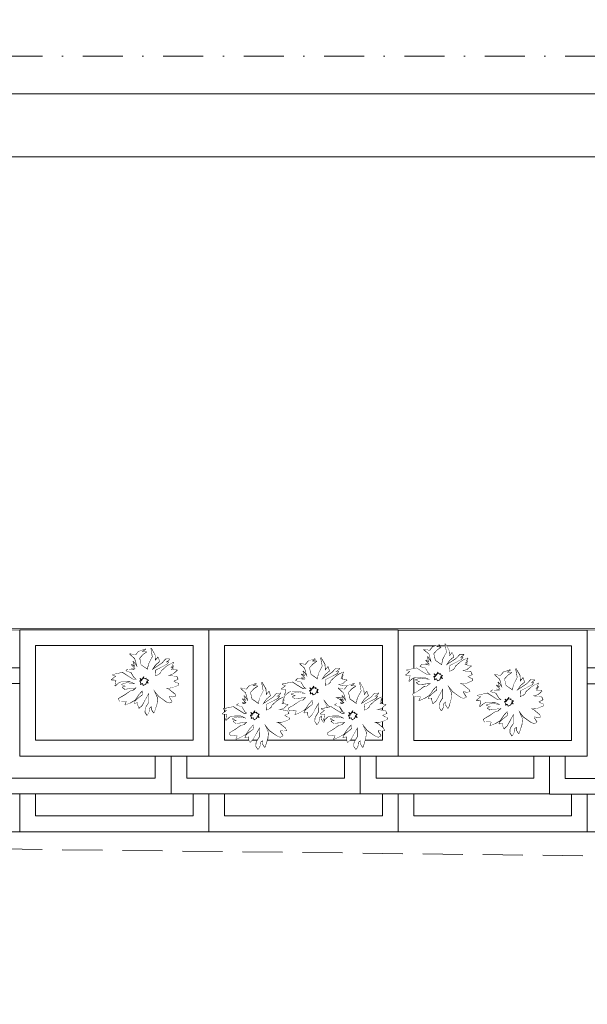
# Model space of a CAD drawing. Header units: centimetres. Extents: x -122 to 72759, y 3298 to 43172.
# Tile 53 of 243: x 35843 to 36023, y 10552 to 10864. Entities that reach past the tile are written whole.
import ezdxf

# ---------------------------------------------------------------- set-up
doc = ezdxf.new("R2010")
doc.units = ezdxf.units.CM
doc.header["$MEASUREMENT"] = 0
doc.linetypes.add('DASH2', pattern=[19.05, 12.7, -6.35])
doc.linetypes.add('DASHDOT', pattern=[25.4, 12.7, -6.35, 0, -6.35])
for name, color, linetype, lineweight in [('0-LINIA ŚREDNIA', 7, 'Continuous', 5), ('0-OSIE', 7, 'DASHDOT', 5), ('0-WIDOSK', 7, 'Continuous', 5), ('_ nowe meble', 7, 'Continuous', 5), ('_ ściany konstrukcyjne', 7, 'Continuous', 5), ('PRZERYWANA', 7, 'DASH2', 5), ('wymiarowanie', 7, 'Continuous', 5), ('ZZZ_Xref', 7, 'Continuous', 5)]:
    doc.layers.add(name, color=color, linetype=linetype, lineweight=lineweight)

# ---------------------------------------------------------------- blocks, each defined once
blk = doc.blocks.new('G$CA1DC9C89')
at = {"layer": '0-LINIA ŚREDNIA', "lineweight": 5}
for points in [[(305.83, 544.32), (305.77, 271.56), (305.77, 271.57), (305.87, 205.54), (1959, 205.46), (1959.01, 269.46), (1933.96, 269.46), (1933.96, 765.16), (2471.1, 765.1), (2471.1, 576.1), (2845.26, 576.1), (2845.26, 765.1), (4125.09, 765.11)], [(325.88, 544.32), (325.88, 225.53), (1938.96, 225.46), (1938.96, 249.46), (1913.96, 249.46), (1913.96, 785.16), (2491.1, 785.1), (2491.1, 596.1), (2825.26, 596.1), (2825.26, 628.14), (2825.26, 628.14), (2825.26, 785.1), (4105.09, 785.11)]]:
    blk.add_lwpolyline(points, dxfattribs=at)
at = {"layer": '0-OSIE', "lineweight": 5}
blk.add_lwpolyline([(-236.34, 237.47), (4272.13, 237.47)], dxfattribs=at)
at = {"layer": '_ nowe meble', "lineweight": 5, "ltscale": 0.5}
for points in [[(162.24, 764.75), (77.15, 765.38), (77.15, 495.81), (65.14, 495.81), (65.14, 465.82), (53.15, 465.82), (53.16, 56.24), (4727.78, 55.45)], [(4749.63, 256.64), (2471.1, 256.64), (2471.1, 763.1), (2451.03, 765.07), (2451.04, 784.96), (2305.04, 785.12), (2305.03, 765.12), (2099.99, 765.2), (2099.98, 784.98), (1954, 785.2), (1953.99, 765.16), (1933.96, 765.16), (1933.96, 269.46), (1959.01, 269.46), (1959, 205.42), (1139.5, 205.5), (1136.5, 205.5), (1136.5, 225.49), (1041.43, 225.5), (1041.43, 205.5), (305.87, 205.54), (305.87, 544.32)], [(1086.97, -8.54), (1311.91, -8.54)]]:
    blk.add_lwpolyline(points, dxfattribs=at)
at = {"layer": '_ ściany konstrukcyjne', "lineweight": 5}
blk.add_lwpolyline([(325.88, 544.32), (325.88, 225.53), (1938.96, 225.46), (1938.96, 249.46), (1913.96, 249.46), (1913.96, 785.16), (2491.1, 785.1), (2491.1, 596.1), (2825.26, 596.1), (2825.26, 628.14), (2825.26, 628.14), (2825.26, 785.1), (4105.09, 785.11)], dxfattribs=at)
at = {"layer": 'PRZERYWANA', "lineweight": 5}
blk.add_lwpolyline([(-389.44, 4.56), (3619.14, -42.34), (5340.22, -63.18)], dxfattribs=at)
at = {"layer": 'wymiarowanie', "lineweight": 5, "ltscale": 0.5}
blk.add_lwpolyline([(2759.45, 55.45), (2759.45, 15.45), (1725.13, 15.45), (1725.13, 3.45), (1437.13, 3.54), (1437.13, -8.46), (957.13, -8.46), (957.13, 3.49), (1.15, 3.49), (1.15, 633.82), (13.15, 633.82), (13.15, 645.82), (25.15, 645.82), (25.14, 705.82), (37.13, 705.82), (36.77, 764.65), (77.15, 765.38), (77.15, 495.81), (65.14, 495.82), (65.14, 465.82), (53.14, 465.82), (53.15, 55.54)], close=True, dxfattribs=at)
at = {"lineweight": 5, "ltscale": 0.5}
blk.add_wipeout([(1197.13, 31.54), (1257.13, 31.54), (1257.13, -8.46), (1197.13, -8.46)], dxfattribs=at).dxf.layer = '_ nowe meble'
at = {"layer": '_ nowe meble', "lineweight": 5, "ltscale": 0.5}
for points in [[(1197.13, 31.54), (1197.13, -8.46), (1257.13, -8.46), (1257.13, 31.54)], [(1202.13, 26.54), (1202.13, -3.46), (1252.13, -3.46), (1252.13, 26.54)]]:
    blk.add_lwpolyline(points, close=True, dxfattribs=at)
at = {"lineweight": 5, "ltscale": 0.5}
for points in [[(1185.13, 43.54), (1245.13, 43.54), (1245.13, 3.54), (1185.13, 3.54)], [(1257.13, 31.54), (1317.13, 31.54), (1317.13, -8.46), (1257.13, -8.46)]]:
    blk.add_wipeout(points, dxfattribs=at).dxf.layer = '_ nowe meble'
at = {"layer": '_ nowe meble', "lineweight": 5, "ltscale": 0.5}
for points in [[(1185.13, 43.54), (1185.13, 3.54), (1245.13, 3.54), (1245.13, 43.54)], [(1190.13, 38.54), (1190.13, 8.54), (1240.13, 8.54), (1240.13, 38.54)], [(1257.13, 31.54), (1257.13, -8.46), (1317.13, -8.46), (1317.13, 31.54)], [(1262.13, 26.54), (1262.13, -3.46), (1312.13, -3.46), (1312.13, 26.54)]]:
    blk.add_lwpolyline(points, close=True, dxfattribs=at)
at = {"lineweight": 5, "ltscale": 0.5}
for points in [[(1245.13, 43.54), (1305.13, 43.54), (1305.13, 3.54), (1245.13, 3.54)], [(1317.13, 31.54), (1377.13, 31.54), (1377.13, -8.46), (1317.13, -8.46)]]:
    blk.add_wipeout(points, dxfattribs=at).dxf.layer = '_ nowe meble'
at = {"layer": '_ nowe meble', "lineweight": 5, "ltscale": 0.5}
for points in [[(1245.13, 43.54), (1245.13, 3.54), (1305.13, 3.54), (1305.13, 43.54)], [(1250.13, 38.54), (1250.13, 8.54), (1300.13, 8.54), (1300.13, 38.54)], [(1317.13, 31.54), (1317.13, -8.46), (1377.13, -8.46), (1377.13, 31.54)], [(1322.13, 26.54), (1322.13, -3.46), (1372.13, -3.46), (1372.13, 26.54)]]:
    blk.add_lwpolyline(points, close=True, dxfattribs=at)
at = {"lineweight": 5, "ltscale": 0.5}
for points in [[(1197.13, 55.54), (1257.13, 55.54), (1257.13, 15.54), (1197.13, 15.54)], [(1305.13, 43.54), (1365.13, 43.54), (1365.13, 3.54), (1305.13, 3.54)]]:
    blk.add_wipeout(points, dxfattribs=at).dxf.layer = '_ nowe meble'
at = {"layer": '0-WIDOSK', "lineweight": 5}
blk.add_lwpolyline([(1246.57, 34.51), (1245.67, 34.35), (1244.59, 34.59), (1244.57, 34.1), (1245.41, 32.77), (1244.6, 32.41), (1243.72, 32.74), (1242.28, 33.8), (1241.22, 34.54), (1239.53, 36.69), (1239.98, 35.68), (1240.79, 33.86), (1240.62, 32.08), (1239.93, 29.83), (1239.7, 29.25), (1238.96, 30.37), (1239, 31.36), (1238.28, 30.79), (1238.13, 29.51), (1237.59, 28.54), (1236.94, 29.46), (1236.98, 30.45), (1237.2, 31.04), (1238.05, 32.39), (1238.09, 35.56), (1237.01, 33.62), (1235.94, 31.69), (1234.91, 30.74), (1234.57, 32.04), (1234.59, 32.54), (1233.49, 32.29), (1233.71, 32.87), (1234.74, 33.82), (1236.18, 34.95), (1236.04, 36.34), (1234.9, 35.1), (1233.73, 33.37), (1232.2, 32.44), (1230.59, 31.72), (1231.03, 32.89), (1230.25, 33.02), (1228.85, 32.88), (1228.49, 33.69), (1230.42, 34.8), (1232.26, 36.11), (1233.16, 36.27), (1234.19, 37.22), (1231.9, 36.92), (1230.51, 36.78), (1229.74, 37.4), (1230.84, 37.66), (1229.38, 38.21), (1231.08, 38.74), (1233.94, 38.32), (1232.1, 39.19), (1229.22, 39.11), (1228.41, 38.75), (1227.38, 37.8), (1227.75, 39.67), (1226.27, 39.73), (1227.7, 40.86), (1226.53, 41.31), (1229.64, 41.97), (1233.02, 39.84), (1234.21, 39.89), (1233.44, 40.52), (1232.51, 42.05), (1230.85, 42.51), (1231.36, 42.99), (1233.84, 42.88), (1232.67, 43.33), (1233.95, 43.18), (1232.62, 44.52), (1233.68, 43.78), (1233.16, 45.49), (1234.47, 43.65), (1233.69, 46.46), (1232.07, 47.92), (1233.94, 47.54), (1234.88, 48.69), (1236.99, 49.39), (1235.87, 48.65), (1237.35, 48.58), (1236.23, 47.84), (1235.09, 46.6), (1235.59, 44.39), (1237.71, 42.92), (1238.09, 44.78), (1239.27, 47.01), (1238.79, 49.71), (1239.99, 47.58), (1240.11, 45.69), (1241.05, 46.84), (1241.39, 45.54), (1240.16, 44.5), (1238.99, 42.76), (1242.36, 45), (1243.5, 46.24), (1244.69, 46.29), (1243.46, 45.25), (1244.36, 45.41), (1243.73, 44.64), (1240.18, 42.81), (1240.1, 40.83), (1241.31, 41.37), (1241.83, 41.85), (1242.05, 42.43), (1243.6, 43.86), (1244.72, 44.6), (1245.93, 45.14), (1245.4, 44.18), (1245.89, 44.15), (1245.08, 43.79), (1245.78, 43.86), (1244.97, 43.5), (1245.76, 43.37), (1244.95, 43), (1247.02, 42.72), (1246.3, 42.15), (1245.79, 41.68), (1244.98, 41.32), (1244.08, 41.16), (1245.65, 40.89), (1246.94, 40.74), (1247.3, 39.93), (1247.1, 39.84), (1245.88, 39.3), (1246.56, 38.87), (1247.44, 38.54), (1247.42, 38.04), (1245.8, 37.32), (1244.9, 37.16), (1243.21, 37.13), (1242.24, 37.67), (1244.38, 36.68), (1246.3, 35.11)], close=True, dxfattribs=at)
at = {"layer": '_ nowe meble', "lineweight": 5, "ltscale": 0.5}
for points in [[(1197.13, 55.54), (1197.13, 15.54), (1257.13, 15.54), (1257.13, 55.54)], [(1202.13, 50.54), (1202.13, 20.54), (1252.13, 20.54), (1252.13, 50.54)], [(1305.13, 43.54), (1305.13, 3.54), (1365.13, 3.54), (1365.13, 43.54)], [(1310.13, 38.54), (1310.13, 8.54), (1360.13, 8.54), (1360.13, 38.54)]]:
    blk.add_lwpolyline(points, close=True, dxfattribs=at)
at = {"lineweight": 5}
blk.add_wipeout([(1233.73, 33.37), (1234.9, 35.1), (1236.04, 36.34), (1236.18, 34.95), (1234.74, 33.82), (1233.71, 32.87), (1233.49, 32.29), (1234.59, 32.54), (1234.57, 32.04), (1234.91, 30.74), (1235.94, 31.69), (1238.09, 35.56), (1238.05, 32.39), (1237.2, 31.04), (1236.99, 30.47), (1236.94, 29.46), (1237.59, 28.54), (1238.13, 29.51), (1238.28, 30.79), (1239, 31.36), (1238.96, 30.37), (1239.7, 29.25), (1239.93, 29.83), (1240.62, 32.08), (1240.79, 33.86), (1239.53, 36.69), (1241.22, 34.54), (1243.72, 32.74), (1244.6, 32.41), (1245.41, 32.77), (1244.57, 34.1), (1244.59, 34.59), (1245.67, 34.35), (1246.57, 34.51), (1246.3, 35.11), (1244.38, 36.68), (1242.24, 37.67), (1243.21, 37.13), (1244.9, 37.16), (1245.8, 37.32), (1247.42, 38.04), (1247.44, 38.54), (1246.56, 38.87), (1245.88, 39.3), (1247.2, 39.88), (1246.94, 40.74), (1245.65, 40.89), (1244.08, 41.16), (1244.98, 41.32), (1245.79, 41.68), (1245.79, 41.68), (1246.3, 42.15), (1247.02, 42.72), (1244.95, 43), (1245.76, 43.37), (1244.97, 43.5), (1245.78, 43.86), (1245.08, 43.79), (1245.89, 44.15), (1245.4, 44.18), (1245.93, 45.14), (1244.72, 44.6), (1243.6, 43.86), (1242.05, 42.43), (1241.83, 41.85), (1241.31, 41.37), (1240.1, 40.83), (1240.18, 42.81), (1243.73, 44.64), (1244.36, 45.41), (1243.46, 45.25), (1244.69, 46.29), (1243.5, 46.24), (1242.36, 45), (1238.99, 42.76), (1240.16, 44.5), (1241.39, 45.54), (1241.05, 46.84), (1240.11, 45.69), (1239.99, 47.58), (1238.79, 49.71), (1239.27, 47.01), (1238.09, 44.78), (1237.71, 42.92), (1235.59, 44.39), (1235.09, 46.6), (1236.23, 47.84), (1237.35, 48.58), (1235.87, 48.65), (1236.99, 49.39), (1234.88, 48.69), (1233.94, 47.54), (1232.07, 47.92), (1233.69, 46.46), (1234.47, 43.65), (1233.16, 45.49), (1233.68, 43.78), (1232.62, 44.52), (1233.95, 43.18), (1232.67, 43.33), (1233.84, 42.88), (1231.36, 42.99), (1230.85, 42.51), (1232.51, 42.05), (1233.44, 40.52), (1234.21, 39.89), (1233.02, 39.84), (1229.64, 41.97), (1226.53, 41.31), (1227.7, 40.86), (1226.27, 39.73), (1227.75, 39.67), (1227.38, 37.8), (1228.41, 38.75), (1229.22, 39.11), (1232.1, 39.19), (1233.94, 38.32), (1231.08, 38.74), (1229.38, 38.21), (1230.84, 37.66), (1229.74, 37.4), (1230.51, 36.78), (1234.19, 37.22), (1233.16, 36.27), (1232.26, 36.11), (1230.42, 34.8), (1228.49, 33.69), (1228.85, 32.88), (1230.25, 33.02), (1231.03, 32.89), (1230.59, 31.72), (1232.2, 32.44)], dxfattribs=at).dxf.layer = '0-WIDOSK'
at = {"lineweight": 5, "ltscale": 0.5}
for points in [[(1257.13, 55.54), (1317.13, 55.54), (1317.13, 15.54), (1257.13, 15.54)], [(1365.13, 43.45), (1425.13, 43.45), (1425.13, 3.45), (1365.13, 3.45)]]:
    blk.add_wipeout(points, dxfattribs=at).dxf.layer = '_ nowe meble'
at = {"layer": '0-WIDOSK', "lineweight": 5}
for p, q in [((1235.78, 39.63), (1236.52, 40.69)), ((1236.52, 40.69), (1236.3, 40.1)), ((1235.54, 38.55), (1235.18, 39.35)), ((1235.18, 39.35), (1235.67, 39.33)), ((1235.67, 39.33), (1235.31, 40.14)), ((1235.31, 40.14), (1235.78, 39.63)), ((1235.43, 38.25), (1235.54, 38.55)), ((1236.03, 38.53), (1235.43, 38.25)), ((1236.31, 37.92), (1236.03, 38.53)), ((1236.3, 40.1), (1237.2, 40.26)), ((1237.11, 38.28), (1236.31, 37.92)), ((1237.2, 40.26), (1237.09, 39.97)), ((1237.09, 39.97), (1237.96, 39.63)), ((1237.34, 38.87), (1237.11, 38.28)), ((1237.92, 38.64), (1237.34, 38.87)), ((1237.96, 39.63), (1237.45, 39.16)), ((1237.45, 39.16), (1237.92, 38.64))]:
    blk.add_line(p, q, dxfattribs=at)
blk.add_lwpolyline([(1300.44, 31.48), (1299.54, 31.32), (1298.46, 31.56), (1298.44, 31.07), (1299.27, 29.74), (1298.47, 29.38), (1297.59, 29.72), (1296.14, 30.77), (1295.08, 31.51), (1293.39, 33.66), (1293.84, 32.65), (1294.66, 30.83), (1294.48, 29.06), (1293.79, 26.81), (1293.57, 26.22), (1292.82, 27.34), (1292.87, 28.33), (1292.15, 27.77), (1292, 26.48), (1291.46, 25.52), (1290.8, 26.44), (1290.85, 27.43), (1291.07, 28.01), (1291.92, 29.36), (1291.96, 32.54), (1290.88, 30.6), (1289.81, 28.66), (1288.77, 27.71), (1288.43, 29.02), (1288.45, 29.51), (1287.35, 29.26), (1287.58, 29.85), (1288.61, 30.79), (1290.05, 31.92), (1289.91, 33.32), (1288.76, 32.08), (1287.6, 30.34), (1286.07, 29.41), (1284.45, 28.69), (1284.9, 29.86), (1284.11, 29.99), (1282.72, 29.86), (1282.36, 30.66), (1284.29, 31.77), (1286.13, 33.08), (1287.03, 33.24), (1288.06, 34.19), (1285.77, 33.89), (1284.37, 33.75), (1283.6, 34.38), (1284.71, 34.63), (1283.24, 35.19), (1284.95, 35.71), (1287.81, 35.29), (1285.96, 36.16), (1283.08, 36.09), (1282.27, 35.72), (1281.24, 34.78), (1281.62, 36.65), (1280.13, 36.71), (1281.57, 37.84), (1280.4, 38.28), (1283.5, 38.94), (1286.88, 36.82), (1288.07, 36.87), (1287.31, 37.49), (1286.38, 39.02), (1284.72, 39.49), (1285.23, 39.96), (1287.71, 39.86), (1286.53, 40.3), (1287.82, 40.15), (1286.49, 41.5), (1287.55, 40.76), (1287.02, 42.46), (1288.33, 40.62), (1287.56, 43.43), (1285.94, 44.89), (1287.8, 44.51), (1288.75, 45.66), (1290.86, 46.37), (1289.74, 45.62), (1291.22, 45.56), (1290.1, 44.81), (1288.95, 43.57), (1289.46, 41.37), (1291.57, 39.89), (1291.95, 41.76), (1293.14, 43.99), (1292.66, 46.69), (1293.86, 44.55), (1293.97, 42.66), (1294.91, 43.81), (1295.26, 42.51), (1294.02, 41.47), (1292.86, 39.74), (1296.22, 41.97), (1297.37, 43.21), (1298.56, 43.26), (1297.33, 42.22), (1298.23, 42.38), (1297.6, 41.62), (1294.05, 39.78), (1293.96, 37.81), (1295.18, 38.35), (1295.69, 38.82), (1295.92, 39.41), (1297.47, 40.83), (1298.59, 41.57), (1299.8, 42.12), (1299.26, 41.15), (1299.76, 41.13), (1298.95, 40.77), (1299.65, 40.84), (1298.84, 40.47), (1299.63, 40.34), (1298.82, 39.98), (1300.89, 39.69), (1300.17, 39.13), (1299.65, 38.65), (1298.84, 38.29), (1297.95, 38.13), (1299.52, 37.87), (1300.8, 37.71), (1301.17, 36.9), (1300.96, 36.81), (1299.75, 36.27), (1300.43, 35.84), (1301.3, 35.51), (1301.28, 35.01), (1299.67, 34.29), (1298.77, 34.13), (1297.08, 34.1), (1296.11, 34.64), (1298.25, 33.66), (1300.17, 32.09)], close=True, dxfattribs=at)
at = {"layer": '_ nowe meble', "lineweight": 5, "ltscale": 0.5}
for points in [[(1257.13, 55.54), (1257.13, 15.54), (1317.13, 15.54), (1317.13, 55.54)], [(1262.13, 50.54), (1262.13, 20.54), (1312.13, 20.54), (1312.13, 50.54)], [(1365.13, 43.45), (1365.13, 3.45), (1425.13, 3.45), (1425.13, 43.45)], [(1370.13, 38.45), (1370.13, 8.45), (1420.13, 8.45), (1420.13, 38.45)]]:
    blk.add_lwpolyline(points, close=True, dxfattribs=at)
at = {"lineweight": 5}
blk.add_wipeout([(1287.6, 30.34), (1288.76, 32.08), (1289.91, 33.32), (1290.05, 31.92), (1288.61, 30.79), (1287.58, 29.85), (1287.35, 29.26), (1288.45, 29.51), (1288.43, 29.02), (1288.77, 27.71), (1289.81, 28.66), (1291.96, 32.54), (1291.92, 29.36), (1291.07, 28.01), (1290.85, 27.45), (1290.8, 26.44), (1291.46, 25.52), (1292, 26.48), (1292.15, 27.77), (1292.87, 28.33), (1292.82, 27.34), (1293.57, 26.22), (1293.79, 26.81), (1294.48, 29.06), (1294.66, 30.83), (1293.39, 33.66), (1295.08, 31.51), (1297.59, 29.72), (1298.47, 29.38), (1299.27, 29.74), (1298.44, 31.07), (1298.46, 31.56), (1299.54, 31.32), (1300.44, 31.48), (1300.17, 32.09), (1298.25, 33.66), (1296.11, 34.64), (1297.08, 34.1), (1298.77, 34.13), (1299.67, 34.29), (1301.28, 35.01), (1301.3, 35.51), (1300.43, 35.84), (1299.75, 36.27), (1301.06, 36.86), (1300.8, 37.71), (1299.52, 37.87), (1297.95, 38.13), (1298.84, 38.29), (1299.65, 38.65), (1299.65, 38.65), (1300.17, 39.13), (1300.89, 39.69), (1298.82, 39.98), (1299.63, 40.34), (1298.84, 40.47), (1299.65, 40.84), (1298.95, 40.77), (1299.76, 41.13), (1299.26, 41.15), (1299.8, 42.12), (1298.59, 41.57), (1297.47, 40.83), (1295.92, 39.41), (1295.69, 38.82), (1295.18, 38.35), (1293.96, 37.81), (1294.05, 39.78), (1297.6, 41.62), (1298.23, 42.38), (1297.33, 42.22), (1298.56, 43.26), (1297.37, 43.21), (1296.22, 41.97), (1292.86, 39.74), (1294.02, 41.47), (1295.26, 42.51), (1294.91, 43.81), (1293.97, 42.66), (1293.86, 44.55), (1292.66, 46.69), (1293.14, 43.99), (1291.95, 41.76), (1291.57, 39.89), (1289.46, 41.37), (1288.95, 43.57), (1290.1, 44.81), (1291.22, 45.56), (1289.74, 45.62), (1290.86, 46.37), (1288.75, 45.66), (1287.8, 44.51), (1285.94, 44.89), (1287.56, 43.43), (1288.33, 40.62), (1287.02, 42.46), (1287.55, 40.76), (1286.49, 41.5), (1287.82, 40.15), (1286.53, 40.3), (1287.71, 39.86), (1285.23, 39.96), (1284.72, 39.49), (1286.38, 39.02), (1287.31, 37.49), (1288.07, 36.87), (1286.88, 36.82), (1283.5, 38.94), (1280.4, 38.28), (1281.57, 37.84), (1280.13, 36.71), (1281.62, 36.65), (1281.24, 34.78), (1282.27, 35.72), (1283.08, 36.09), (1285.96, 36.16), (1287.81, 35.29), (1284.95, 35.71), (1283.24, 35.19), (1284.71, 34.63), (1283.6, 34.38), (1284.37, 33.75), (1288.06, 34.19), (1287.03, 33.24), (1286.13, 33.08), (1284.29, 31.77), (1282.36, 30.66), (1282.72, 29.86), (1284.11, 29.99), (1284.9, 29.86), (1284.45, 28.69), (1286.07, 29.41)], dxfattribs=at).dxf.layer = '0-WIDOSK'
at = {"lineweight": 5, "ltscale": 0.5}
blk.add_wipeout([(1317.13, 55.45), (1377.13, 55.45), (1377.13, 15.45), (1317.13, 15.45)], dxfattribs=at).dxf.layer = '_ nowe meble'
at = {"layer": '0-WIDOSK', "lineweight": 5}
for p, q in [((1289.65, 36.6), (1290.39, 37.66)), ((1290.39, 37.66), (1290.17, 37.07)), ((1289.41, 35.52), (1289.04, 36.33)), ((1289.04, 36.33), (1289.54, 36.31)), ((1289.54, 36.31), (1289.18, 37.12)), ((1289.18, 37.12), (1289.65, 36.6)), ((1289.29, 35.23), (1289.41, 35.52)), ((1289.9, 35.5), (1289.29, 35.23)), ((1290.17, 34.89), (1289.9, 35.5)), ((1290.17, 37.07), (1291.06, 37.23)), ((1290.98, 35.25), (1290.17, 34.89)), ((1291.06, 37.23), (1290.95, 36.94)), ((1290.95, 36.94), (1291.83, 36.61)), ((1291.2, 35.84), (1290.98, 35.25)), ((1291.79, 35.62), (1291.2, 35.84)), ((1291.83, 36.61), (1291.32, 36.13)), ((1291.32, 36.13), (1291.79, 35.62))]:
    blk.add_line(p, q, dxfattribs=at)
for points in [[(1339.85, 35.95), (1338.95, 35.79), (1337.87, 36.04), (1337.84, 35.54), (1338.68, 34.22), (1337.87, 33.85), (1336.99, 34.19), (1335.55, 35.24), (1334.49, 35.98), (1332.8, 38.14), (1333.25, 37.13), (1334.07, 35.31), (1333.89, 33.53), (1333.2, 31.28), (1332.98, 30.69), (1332.23, 31.81), (1332.27, 32.8), (1331.56, 32.24), (1331.4, 30.96), (1330.86, 29.99), (1330.21, 30.91), (1330.25, 31.9), (1330.47, 32.48), (1331.33, 33.84), (1331.36, 37.01), (1330.29, 35.07), (1329.21, 33.13), (1328.18, 32.18), (1327.84, 33.49), (1327.86, 33.98), (1326.76, 33.73), (1326.98, 34.32), (1328.02, 35.27), (1329.45, 36.39), (1329.31, 37.79), (1328.17, 36.55), (1327, 34.81), (1325.48, 33.89), (1323.86, 33.16), (1324.31, 34.33), (1323.52, 34.47), (1322.12, 34.33), (1321.76, 35.14), (1323.69, 36.24), (1325.53, 37.55), (1326.43, 37.71), (1327.47, 38.66), (1325.17, 38.36), (1323.78, 38.22), (1323.01, 38.85), (1324.11, 39.1), (1322.65, 39.66), (1324.36, 40.18), (1327.22, 39.76), (1325.37, 40.63), (1322.49, 40.56), (1321.68, 40.2), (1320.65, 39.25), (1321.03, 41.12), (1319.54, 41.18), (1320.98, 42.31), (1319.81, 42.76), (1322.91, 43.42), (1326.29, 41.29), (1327.48, 41.34), (1326.71, 41.97), (1325.79, 43.49), (1324.12, 43.96), (1324.64, 44.43), (1327.11, 44.33), (1325.94, 44.77), (1327.22, 44.62), (1325.89, 45.97), (1326.95, 45.23), (1326.43, 46.94), (1327.74, 45.09), (1326.97, 47.9), (1325.34, 49.36), (1327.21, 48.98), (1328.15, 50.13), (1330.27, 50.84), (1329.14, 50.09), (1330.63, 50.03), (1329.5, 49.28), (1328.36, 48.04), (1328.86, 45.84), (1330.98, 44.36), (1331.36, 46.23), (1332.54, 48.46), (1332.06, 51.16), (1333.26, 49.02), (1333.38, 47.14), (1334.32, 48.29), (1334.66, 46.98), (1333.43, 45.94), (1332.26, 44.21), (1335.63, 46.44), (1336.77, 47.68), (1337.97, 47.73), (1336.73, 46.69), (1337.63, 46.85), (1337, 46.09), (1333.46, 44.26), (1333.37, 42.28), (1334.58, 42.82), (1335.1, 43.29), (1335.32, 43.88), (1336.87, 45.3), (1337.99, 46.05), (1339.21, 46.59), (1338.67, 45.62), (1339.17, 45.6), (1338.36, 45.24), (1339.05, 45.31), (1338.24, 44.94), (1339.03, 44.81), (1338.22, 44.45), (1340.29, 44.16), (1339.58, 43.6), (1339.06, 43.12), (1338.25, 42.76), (1337.35, 42.6), (1338.93, 42.34), (1340.21, 42.18), (1340.57, 41.37), (1340.37, 41.28), (1339.16, 40.74), (1339.83, 40.32), (1340.71, 39.98), (1340.69, 39.49), (1339.07, 38.76), (1338.17, 38.6), (1336.49, 38.57), (1335.52, 39.11), (1337.66, 38.13), (1339.57, 36.56)], [(1281.72, 23.65), (1280.82, 23.49), (1279.74, 23.73), (1279.72, 23.24), (1280.56, 21.92), (1279.75, 21.55), (1278.87, 21.89), (1277.43, 22.94), (1276.37, 23.68), (1274.68, 25.83), (1275.13, 24.82), (1275.94, 23), (1275.77, 21.23), (1275.08, 18.98), (1274.85, 18.39), (1274.11, 19.51), (1274.15, 20.5), (1273.43, 19.94), (1273.28, 18.66), (1272.74, 17.69), (1272.09, 18.61), (1272.13, 19.6), (1272.35, 20.18), (1273.2, 21.53), (1273.24, 24.71), (1272.17, 22.77), (1271.09, 20.83), (1270.06, 19.88), (1269.72, 21.19), (1269.74, 21.68), (1268.64, 21.43), (1268.86, 22.02), (1269.89, 22.96), (1271.33, 24.09), (1271.19, 25.49), (1270.05, 24.25), (1268.88, 22.51), (1267.35, 21.59), (1265.74, 20.86), (1266.18, 22.03), (1265.4, 22.16), (1264, 22.03), (1263.64, 22.83), (1265.57, 23.94), (1267.41, 25.25), (1268.31, 25.41), (1269.34, 26.36), (1267.05, 26.06), (1265.66, 25.92), (1264.89, 26.55), (1265.99, 26.8), (1264.53, 27.36), (1266.23, 27.88), (1269.09, 27.46), (1267.25, 28.33), (1264.37, 28.26), (1263.56, 27.9), (1262.53, 26.95), (1262.9, 28.82), (1261.42, 28.88), (1262.85, 30.01), (1261.68, 30.45), (1264.79, 31.12), (1268.17, 28.99), (1269.36, 29.04), (1268.59, 29.66), (1267.66, 31.19), (1266, 31.66), (1266.51, 32.13), (1268.99, 32.03), (1267.82, 32.47), (1269.1, 32.32), (1267.77, 33.67), (1268.83, 32.93), (1268.31, 34.63), (1269.62, 32.79), (1268.84, 35.6), (1267.22, 37.06), (1269.09, 36.68), (1270.03, 37.83), (1272.14, 38.54), (1271.02, 37.79), (1272.5, 37.73), (1271.38, 36.98), (1270.24, 35.74), (1270.74, 33.54), (1272.86, 32.06), (1273.24, 33.93), (1274.42, 36.16), (1273.94, 38.86), (1275.14, 36.72), (1275.26, 34.83), (1276.2, 35.98), (1276.54, 34.68), (1275.31, 33.64), (1274.14, 31.91), (1277.51, 34.14), (1278.65, 35.38), (1279.84, 35.43), (1278.61, 34.39), (1279.51, 34.55), (1278.88, 33.79), (1275.33, 31.96), (1275.25, 29.98), (1276.46, 30.52), (1276.98, 30.99), (1277.2, 31.58), (1278.75, 33), (1279.87, 33.75), (1281.08, 34.29), (1280.55, 33.32), (1281.04, 33.3), (1280.23, 32.94), (1280.93, 33.01), (1280.12, 32.64), (1280.91, 32.51), (1280.1, 32.15), (1282.17, 31.86), (1281.45, 31.3), (1280.94, 30.82), (1280.13, 30.46), (1279.23, 30.3), (1280.8, 30.04), (1282.09, 29.88), (1282.45, 29.07), (1282.25, 28.98), (1281.03, 28.44), (1281.71, 28.01), (1282.59, 27.68), (1282.57, 27.18), (1280.95, 26.46), (1280.05, 26.3), (1278.36, 26.27), (1277.39, 26.81), (1279.53, 25.83), (1281.45, 24.26)], [(1312.78, 23.65), (1311.88, 23.49), (1310.8, 23.73), (1310.78, 23.24), (1311.62, 21.92), (1310.81, 21.55), (1309.93, 21.89), (1308.49, 22.94), (1307.43, 23.68), (1305.74, 25.83), (1306.19, 24.82), (1307, 23), (1306.83, 21.23), (1306.14, 18.98), (1305.91, 18.39), (1305.17, 19.51), (1305.21, 20.5), (1304.49, 19.94), (1304.34, 18.66), (1303.8, 17.69), (1303.15, 18.61), (1303.19, 19.6), (1303.41, 20.18), (1304.26, 21.53), (1304.3, 24.71), (1303.23, 22.77), (1302.15, 20.83), (1301.12, 19.88), (1300.78, 21.19), (1300.8, 21.68), (1299.7, 21.43), (1299.92, 22.02), (1300.95, 22.96), (1302.39, 24.09), (1302.25, 25.49), (1301.11, 24.25), (1299.94, 22.51), (1298.41, 21.59), (1296.8, 20.86), (1297.24, 22.03), (1296.46, 22.16), (1295.06, 22.03), (1294.7, 22.83), (1296.63, 23.94), (1298.47, 25.25), (1299.37, 25.41), (1300.4, 26.36), (1298.11, 26.06), (1296.72, 25.92), (1295.95, 26.55), (1297.05, 26.8), (1295.59, 27.36), (1297.29, 27.88), (1300.15, 27.46), (1298.31, 28.33), (1295.43, 28.26), (1294.62, 27.9), (1293.59, 26.95), (1293.96, 28.82), (1292.48, 28.88), (1293.91, 30.01), (1292.74, 30.45), (1295.85, 31.12), (1299.23, 28.99), (1300.42, 29.04), (1299.65, 29.66), (1298.73, 31.19), (1297.06, 31.66), (1297.58, 32.13), (1300.05, 32.03), (1298.88, 32.47), (1300.16, 32.32), (1298.83, 33.67), (1299.89, 32.93), (1299.37, 34.63), (1300.68, 32.79), (1299.9, 35.6), (1298.28, 37.06), (1300.15, 36.68), (1301.09, 37.83), (1303.2, 38.54), (1302.08, 37.79), (1303.57, 37.73), (1302.44, 36.98), (1301.3, 35.74), (1301.8, 33.54), (1303.92, 32.06), (1304.3, 33.93), (1305.48, 36.16), (1305, 38.86), (1306.2, 36.72), (1306.32, 34.83), (1307.26, 35.98), (1307.6, 34.68), (1306.37, 33.64), (1305.2, 31.91), (1308.57, 34.14), (1309.71, 35.38), (1310.9, 35.43), (1309.67, 34.39), (1310.57, 34.55), (1309.94, 33.79), (1306.39, 31.96), (1306.31, 29.98), (1307.52, 30.52), (1308.04, 30.99), (1308.26, 31.58), (1309.81, 33), (1310.93, 33.75), (1312.15, 34.29), (1311.61, 33.32), (1312.1, 33.3), (1311.29, 32.94), (1311.99, 33.01), (1311.18, 32.64), (1311.97, 32.51), (1311.16, 32.15), (1313.23, 31.86), (1312.51, 31.3), (1312, 30.82), (1311.19, 30.46), (1310.29, 30.3), (1311.86, 30.04), (1313.15, 29.88), (1313.51, 29.07), (1313.31, 28.98), (1312.09, 28.44), (1312.77, 28.01), (1313.65, 27.68), (1313.63, 27.18), (1312.01, 26.46), (1311.11, 26.3), (1309.42, 26.27), (1308.45, 26.81), (1310.59, 25.83), (1312.51, 24.26)]]:
    blk.add_lwpolyline(points, close=True, dxfattribs=at)
at = {"layer": '_ nowe meble', "lineweight": 5, "ltscale": 0.5}
for points in [[(1317.13, 55.45), (1317.13, 15.45), (1377.13, 15.45), (1377.13, 55.45)], [(1322.13, 50.45), (1322.13, 20.45), (1372.13, 20.45), (1372.13, 50.45)]]:
    blk.add_lwpolyline(points, close=True, dxfattribs=at)
at = {"lineweight": 5}
for points in [[(1327, 34.81), (1328.17, 36.55), (1329.31, 37.79), (1329.45, 36.39), (1328.02, 35.27), (1326.98, 34.32), (1326.76, 33.73), (1327.86, 33.98), (1327.84, 33.49), (1328.18, 32.18), (1329.21, 33.13), (1331.36, 37.01), (1331.33, 33.84), (1330.47, 32.48), (1330.26, 31.92), (1330.21, 30.91), (1330.86, 29.99), (1331.4, 30.96), (1331.56, 32.24), (1332.27, 32.8), (1332.23, 31.81), (1332.98, 30.69), (1333.2, 31.28), (1333.89, 33.53), (1334.07, 35.31), (1332.8, 38.14), (1334.49, 35.98), (1336.99, 34.19), (1337.87, 33.85), (1338.68, 34.22), (1337.84, 35.54), (1337.87, 36.04), (1338.95, 35.79), (1339.85, 35.95), (1339.57, 36.56), (1337.66, 38.13), (1335.52, 39.11), (1336.49, 38.57), (1338.17, 38.6), (1339.07, 38.76), (1340.69, 39.49), (1340.71, 39.98), (1339.83, 40.32), (1339.16, 40.74), (1340.47, 41.33), (1340.21, 42.18), (1338.93, 42.34), (1337.35, 42.6), (1338.25, 42.76), (1339.06, 43.12), (1339.06, 43.12), (1339.58, 43.6), (1340.29, 44.16), (1338.22, 44.45), (1339.03, 44.81), (1338.24, 44.94), (1339.05, 45.31), (1338.36, 45.24), (1339.17, 45.6), (1338.67, 45.62), (1339.21, 46.59), (1337.99, 46.05), (1336.87, 45.3), (1335.32, 43.88), (1335.1, 43.29), (1334.58, 42.82), (1333.37, 42.28), (1333.46, 44.26), (1337, 46.09), (1337.63, 46.85), (1336.73, 46.69), (1337.97, 47.73), (1336.77, 47.68), (1335.63, 46.44), (1332.26, 44.21), (1333.43, 45.94), (1334.66, 46.98), (1334.32, 48.29), (1333.38, 47.14), (1333.26, 49.02), (1332.06, 51.16), (1332.54, 48.46), (1331.36, 46.23), (1330.98, 44.36), (1328.86, 45.84), (1328.36, 48.04), (1329.5, 49.28), (1330.63, 50.03), (1329.14, 50.09), (1330.27, 50.84), (1328.15, 50.13), (1327.21, 48.98), (1325.34, 49.36), (1326.97, 47.9), (1327.74, 45.09), (1326.43, 46.94), (1326.95, 45.23), (1325.89, 45.97), (1327.22, 44.62), (1325.94, 44.77), (1327.11, 44.33), (1324.64, 44.43), (1324.12, 43.96), (1325.79, 43.49), (1326.71, 41.97), (1327.48, 41.34), (1326.29, 41.29), (1322.91, 43.42), (1319.81, 42.76), (1320.98, 42.31), (1319.54, 41.18), (1321.03, 41.12), (1320.65, 39.25), (1321.68, 40.2), (1322.49, 40.56), (1325.37, 40.63), (1327.22, 39.76), (1324.36, 40.18), (1322.65, 39.66), (1324.11, 39.1), (1323.01, 38.85), (1323.78, 38.22), (1327.47, 38.66), (1326.43, 37.71), (1325.53, 37.55), (1323.69, 36.24), (1321.76, 35.14), (1322.12, 34.33), (1323.52, 34.47), (1324.31, 34.33), (1323.86, 33.16), (1325.48, 33.89)], [(1268.88, 22.51), (1270.05, 24.25), (1271.19, 25.49), (1271.33, 24.09), (1269.89, 22.96), (1268.86, 22.02), (1268.64, 21.43), (1269.74, 21.68), (1269.72, 21.19), (1270.06, 19.88), (1271.09, 20.83), (1273.24, 24.71), (1273.2, 21.53), (1272.35, 20.18), (1272.14, 19.62), (1272.09, 18.61), (1272.74, 17.69), (1273.28, 18.66), (1273.43, 19.94), (1274.15, 20.5), (1274.11, 19.51), (1274.85, 18.39), (1275.08, 18.98), (1275.77, 21.23), (1275.94, 23), (1274.68, 25.83), (1276.37, 23.68), (1278.87, 21.89), (1279.75, 21.55), (1280.56, 21.92), (1279.72, 23.24), (1279.74, 23.73), (1280.82, 23.49), (1281.72, 23.65), (1281.45, 24.26), (1279.53, 25.83), (1277.39, 26.81), (1278.36, 26.27), (1280.05, 26.3), (1280.95, 26.46), (1282.57, 27.18), (1282.59, 27.68), (1281.71, 28.01), (1281.03, 28.44), (1282.35, 29.03), (1282.09, 29.88), (1280.8, 30.04), (1279.23, 30.3), (1280.13, 30.46), (1280.94, 30.82), (1280.94, 30.82), (1281.45, 31.3), (1282.17, 31.86), (1280.1, 32.15), (1280.91, 32.51), (1280.12, 32.64), (1280.93, 33.01), (1280.23, 32.94), (1281.04, 33.3), (1280.55, 33.32), (1281.08, 34.29), (1279.87, 33.75), (1278.75, 33), (1277.2, 31.58), (1276.98, 30.99), (1276.46, 30.52), (1275.25, 29.98), (1275.33, 31.96), (1278.88, 33.79), (1279.51, 34.55), (1278.61, 34.39), (1279.84, 35.43), (1278.65, 35.38), (1277.51, 34.14), (1274.14, 31.91), (1275.31, 33.64), (1276.54, 34.68), (1276.2, 35.98), (1275.26, 34.83), (1275.14, 36.72), (1273.94, 38.86), (1274.42, 36.16), (1273.24, 33.93), (1272.86, 32.06), (1270.74, 33.54), (1270.24, 35.74), (1271.38, 36.98), (1272.5, 37.73), (1271.02, 37.79), (1272.14, 38.54), (1270.03, 37.83), (1269.09, 36.68), (1267.22, 37.06), (1268.84, 35.6), (1269.62, 32.79), (1268.31, 34.63), (1268.83, 32.93), (1267.77, 33.67), (1269.1, 32.32), (1267.82, 32.47), (1268.99, 32.03), (1266.51, 32.13), (1266, 31.66), (1267.66, 31.19), (1268.59, 29.66), (1269.36, 29.04), (1268.17, 28.99), (1264.79, 31.12), (1261.68, 30.45), (1262.85, 30.01), (1261.42, 28.88), (1262.9, 28.82), (1262.53, 26.95), (1263.56, 27.9), (1264.37, 28.26), (1267.25, 28.33), (1269.09, 27.46), (1266.23, 27.88), (1264.53, 27.36), (1265.99, 26.8), (1264.89, 26.55), (1265.66, 25.92), (1269.34, 26.36), (1268.31, 25.41), (1267.41, 25.25), (1265.57, 23.94), (1263.64, 22.83), (1264, 22.03), (1265.4, 22.16), (1266.18, 22.03), (1265.74, 20.86), (1267.35, 21.59)], [(1299.94, 22.51), (1301.11, 24.25), (1302.25, 25.49), (1302.39, 24.09), (1300.95, 22.96), (1299.92, 22.02), (1299.7, 21.43), (1300.8, 21.68), (1300.78, 21.19), (1301.12, 19.88), (1302.15, 20.83), (1304.3, 24.71), (1304.26, 21.53), (1303.41, 20.18), (1303.2, 19.62), (1303.15, 18.61), (1303.8, 17.69), (1304.34, 18.66), (1304.49, 19.94), (1305.21, 20.5), (1305.17, 19.51), (1305.91, 18.39), (1306.14, 18.98), (1306.83, 21.23), (1307, 23), (1305.74, 25.83), (1307.43, 23.68), (1309.93, 21.89), (1310.81, 21.55), (1311.62, 21.92), (1310.78, 23.24), (1310.8, 23.73), (1311.88, 23.49), (1312.78, 23.65), (1312.51, 24.26), (1310.59, 25.83), (1308.45, 26.81), (1309.42, 26.27), (1311.11, 26.3), (1312.01, 26.46), (1313.63, 27.18), (1313.65, 27.68), (1312.77, 28.01), (1312.09, 28.44), (1313.41, 29.03), (1313.15, 29.88), (1311.86, 30.04), (1310.29, 30.3), (1311.19, 30.46), (1312, 30.82), (1312, 30.82), (1312.51, 31.3), (1313.23, 31.86), (1311.16, 32.15), (1311.97, 32.51), (1311.18, 32.64), (1311.99, 33.01), (1311.29, 32.94), (1312.1, 33.3), (1311.61, 33.32), (1312.15, 34.29), (1310.93, 33.75), (1309.81, 33), (1308.26, 31.58), (1308.04, 30.99), (1307.52, 30.52), (1306.31, 29.98), (1306.39, 31.96), (1309.94, 33.79), (1310.57, 34.55), (1309.67, 34.39), (1310.9, 35.43), (1309.71, 35.38), (1308.57, 34.14), (1305.2, 31.91), (1306.37, 33.64), (1307.6, 34.68), (1307.26, 35.98), (1306.32, 34.83), (1306.2, 36.72), (1305, 38.86), (1305.48, 36.16), (1304.3, 33.93), (1303.92, 32.06), (1301.8, 33.54), (1301.3, 35.74), (1302.44, 36.98), (1303.57, 37.73), (1302.08, 37.79), (1303.2, 38.54), (1301.09, 37.83), (1300.15, 36.68), (1298.28, 37.06), (1299.9, 35.6), (1300.68, 32.79), (1299.37, 34.63), (1299.89, 32.93), (1298.83, 33.67), (1300.16, 32.32), (1298.88, 32.47), (1300.05, 32.03), (1297.58, 32.13), (1297.06, 31.66), (1298.73, 31.19), (1299.65, 29.66), (1300.42, 29.04), (1299.23, 28.99), (1295.85, 31.12), (1292.74, 30.45), (1293.91, 30.01), (1292.48, 28.88), (1293.96, 28.82), (1293.59, 26.95), (1294.62, 27.9), (1295.43, 28.26), (1298.31, 28.33), (1300.15, 27.46), (1297.29, 27.88), (1295.59, 27.36), (1297.05, 26.8), (1295.95, 26.55), (1296.72, 25.92), (1300.4, 26.36), (1299.37, 25.41), (1298.47, 25.25), (1296.63, 23.94), (1294.7, 22.83), (1295.06, 22.03), (1296.46, 22.16), (1297.24, 22.03), (1296.8, 20.86), (1298.41, 21.59)]]:
    blk.add_wipeout(points, dxfattribs=at).dxf.layer = '0-WIDOSK'
at = {"layer": '0-WIDOSK', "lineweight": 5}
for p, q in [((1328.81, 39.99), (1328.45, 40.8)), ((1328.45, 40.8), (1328.94, 40.78)), ((1328.94, 40.78), (1328.58, 41.59)), ((1328.58, 41.59), (1329.06, 41.07)), ((1329.06, 41.07), (1329.8, 42.13)), ((1329.8, 42.13), (1329.57, 41.55)), ((1329.57, 41.55), (1330.47, 41.71)), ((1330.47, 41.71), (1330.36, 41.41)), ((1330.36, 41.41), (1331.24, 41.08)), ((1331.24, 41.08), (1330.72, 40.6)), ((1330.72, 40.6), (1331.2, 40.09)), ((1328.7, 39.7), (1328.81, 39.99)), ((1329.31, 39.97), (1328.7, 39.7)), ((1329.58, 39.36), (1329.31, 39.97)), ((1330.39, 39.73), (1329.58, 39.36)), ((1330.61, 40.31), (1330.39, 39.73)), ((1331.2, 40.09), (1330.61, 40.31)), ((1270.69, 27.69), (1270.33, 28.5)), ((1270.33, 28.5), (1270.82, 28.48)), ((1270.82, 28.48), (1270.46, 29.29)), ((1270.46, 29.29), (1270.93, 28.77)), ((1270.93, 28.77), (1271.67, 29.83)), ((1271.67, 29.83), (1271.45, 29.24)), ((1271.45, 29.24), (1272.35, 29.4)), ((1272.35, 29.4), (1272.24, 29.11)), ((1272.24, 29.11), (1273.12, 28.78)), ((1273.12, 28.78), (1272.6, 28.3)), ((1272.6, 28.3), (1273.07, 27.79)), ((1301.75, 27.69), (1301.39, 28.5)), ((1301.39, 28.5), (1301.88, 28.48)), ((1301.88, 28.48), (1301.52, 29.29)), ((1301.52, 29.29), (1301.99, 28.77)), ((1301.99, 28.77), (1302.73, 29.83)), ((1302.73, 29.83), (1302.51, 29.24)), ((1302.51, 29.24), (1303.41, 29.4)), ((1303.41, 29.4), (1303.3, 29.11)), ((1303.3, 29.11), (1304.18, 28.78)), ((1304.18, 28.78), (1303.66, 28.3)), ((1303.66, 28.3), (1304.13, 27.79)), ((1270.58, 27.4), (1270.69, 27.69)), ((1271.18, 27.67), (1270.58, 27.4)), ((1271.46, 27.06), (1271.18, 27.67)), ((1272.26, 27.43), (1271.46, 27.06)), ((1272.49, 28.01), (1272.26, 27.43)), ((1273.07, 27.79), (1272.49, 28.01)), ((1301.64, 27.4), (1301.75, 27.69)), ((1302.24, 27.67), (1301.64, 27.4)), ((1302.52, 27.06), (1302.24, 27.67)), ((1303.32, 27.43), (1302.52, 27.06)), ((1303.55, 28.01), (1303.32, 27.43)), ((1304.13, 27.79), (1303.55, 28.01))]:
    blk.add_line(p, q, dxfattribs=at)
blk.add_lwpolyline([(1362.29, 27.96), (1361.4, 27.8), (1360.31, 28.04), (1360.29, 27.55), (1361.13, 26.22), (1360.32, 25.86), (1359.44, 26.19), (1358, 27.25), (1356.94, 27.99), (1355.25, 30.14), (1355.7, 29.13), (1356.52, 27.31), (1356.34, 25.53), (1355.65, 23.28), (1355.43, 22.7), (1354.68, 23.82), (1354.72, 24.81), (1354, 24.24), (1353.85, 22.96), (1353.31, 21.99), (1352.66, 22.91), (1352.7, 23.9), (1352.92, 24.49), (1353.78, 25.84), (1353.81, 29.01), (1352.74, 27.07), (1351.66, 25.14), (1350.63, 24.19), (1350.29, 25.49), (1350.31, 25.99), (1349.21, 25.74), (1349.43, 26.32), (1350.46, 27.27), (1351.9, 28.4), (1351.76, 29.79), (1350.62, 28.55), (1349.45, 26.82), (1347.93, 25.89), (1346.31, 25.17), (1346.76, 26.34), (1345.97, 26.47), (1344.57, 26.33), (1344.21, 27.14), (1346.14, 28.25), (1347.98, 29.56), (1348.88, 29.72), (1349.92, 30.66), (1347.62, 30.37), (1346.23, 30.23), (1345.46, 30.85), (1346.56, 31.11), (1345.1, 31.66), (1346.81, 32.19), (1349.66, 31.77), (1347.82, 32.64), (1344.94, 32.56), (1344.13, 32.2), (1343.1, 31.25), (1343.47, 33.12), (1341.99, 33.18), (1343.43, 34.31), (1342.26, 34.76), (1345.36, 35.42), (1348.74, 33.29), (1349.93, 33.34), (1349.16, 33.97), (1348.24, 35.5), (1346.57, 35.96), (1347.09, 36.44), (1349.56, 36.33), (1348.39, 36.78), (1349.67, 36.63), (1348.34, 37.97), (1349.4, 37.23), (1348.88, 38.94), (1350.19, 37.1), (1349.42, 39.91), (1347.79, 41.37), (1349.66, 40.99), (1350.6, 42.14), (1352.71, 42.84), (1351.59, 42.1), (1353.08, 42.03), (1351.95, 41.29), (1350.81, 40.05), (1351.31, 37.84), (1353.43, 36.37), (1353.81, 38.23), (1354.99, 40.46), (1354.51, 43.16), (1355.71, 41.03), (1355.83, 39.14), (1356.77, 40.29), (1357.11, 38.99), (1355.88, 37.95), (1354.71, 36.21), (1358.08, 38.45), (1359.22, 39.69), (1360.42, 39.74), (1359.18, 38.7), (1360.08, 38.86), (1359.45, 38.09), (1355.91, 36.26), (1355.82, 34.28), (1357.03, 34.82), (1357.55, 35.3), (1357.77, 35.88), (1359.32, 37.3), (1360.44, 38.05), (1361.66, 38.59), (1361.12, 37.62), (1361.61, 37.6), (1360.81, 37.24), (1361.5, 37.31), (1360.69, 36.95), (1361.48, 36.82), (1360.67, 36.45), (1362.74, 36.17), (1362.03, 35.6), (1361.51, 35.13), (1360.7, 34.77), (1359.8, 34.61), (1361.38, 34.34), (1362.66, 34.19), (1363.02, 33.38), (1362.82, 33.29), (1361.61, 32.75), (1362.28, 32.32), (1363.16, 31.98), (1363.14, 31.49), (1361.52, 30.77), (1360.62, 30.61), (1358.94, 30.58), (1357.97, 31.12), (1360.11, 30.13), (1362.02, 28.56)], close=True, dxfattribs=at)
at = {"lineweight": 5}
blk.add_wipeout([(1349.45, 26.82), (1350.62, 28.55), (1351.76, 29.79), (1351.9, 28.4), (1350.46, 27.27), (1349.43, 26.32), (1349.21, 25.74), (1350.31, 25.99), (1350.29, 25.49), (1350.63, 24.19), (1351.66, 25.14), (1353.81, 29.01), (1353.78, 25.84), (1352.92, 24.49), (1352.71, 23.92), (1352.66, 22.91), (1353.31, 21.99), (1353.85, 22.96), (1354, 24.24), (1354.72, 24.81), (1354.68, 23.82), (1355.43, 22.7), (1355.65, 23.28), (1356.34, 25.53), (1356.52, 27.31), (1355.25, 30.14), (1356.94, 27.99), (1359.44, 26.19), (1360.32, 25.86), (1361.13, 26.22), (1360.29, 27.55), (1360.31, 28.04), (1361.4, 27.8), (1362.29, 27.96), (1362.02, 28.56), (1360.11, 30.13), (1357.97, 31.12), (1358.94, 30.58), (1360.62, 30.61), (1361.52, 30.77), (1363.14, 31.49), (1363.16, 31.98), (1362.28, 32.32), (1361.61, 32.75), (1362.92, 33.33), (1362.66, 34.19), (1361.38, 34.34), (1359.8, 34.61), (1360.7, 34.77), (1361.51, 35.13), (1361.51, 35.13), (1362.03, 35.6), (1362.74, 36.17), (1360.67, 36.45), (1361.48, 36.82), (1360.69, 36.95), (1361.5, 37.31), (1360.81, 37.24), (1361.61, 37.6), (1361.12, 37.62), (1361.66, 38.59), (1360.44, 38.05), (1359.32, 37.3), (1357.77, 35.88), (1357.55, 35.3), (1357.03, 34.82), (1355.82, 34.28), (1355.91, 36.26), (1359.45, 38.09), (1360.08, 38.86), (1359.18, 38.7), (1360.42, 39.74), (1359.22, 39.69), (1358.08, 38.45), (1354.71, 36.21), (1355.88, 37.95), (1357.11, 38.99), (1356.77, 40.29), (1355.83, 39.14), (1355.71, 41.03), (1354.51, 43.16), (1354.99, 40.46), (1353.81, 38.23), (1353.43, 36.37), (1351.31, 37.84), (1350.81, 40.05), (1351.95, 41.29), (1353.08, 42.03), (1351.59, 42.1), (1352.71, 42.84), (1350.6, 42.14), (1349.66, 40.99), (1347.79, 41.37), (1349.42, 39.91), (1350.19, 37.1), (1348.88, 38.94), (1349.4, 37.23), (1348.34, 37.97), (1349.67, 36.63), (1348.39, 36.78), (1349.56, 36.33), (1347.09, 36.44), (1346.57, 35.96), (1348.24, 35.5), (1349.16, 33.97), (1349.93, 33.34), (1348.74, 33.29), (1345.36, 35.42), (1342.26, 34.76), (1343.43, 34.31), (1341.99, 33.18), (1343.47, 33.12), (1343.1, 31.25), (1344.13, 32.2), (1344.94, 32.56), (1347.82, 32.64), (1349.66, 31.77), (1346.81, 32.19), (1345.1, 31.66), (1346.56, 31.11), (1345.46, 30.85), (1346.23, 30.23), (1349.92, 30.66), (1348.88, 29.72), (1347.98, 29.56), (1346.14, 28.25), (1344.21, 27.14), (1344.57, 26.33), (1345.97, 26.47), (1346.76, 26.34), (1346.31, 25.17), (1347.93, 25.89)], dxfattribs=at).dxf.layer = '0-WIDOSK'
at = {"layer": '0-WIDOSK', "lineweight": 5}
for p, q in [((1351.26, 32), (1350.9, 32.8)), ((1350.9, 32.8), (1351.39, 32.78)), ((1351.39, 32.78), (1351.03, 33.59)), ((1351.03, 33.59), (1351.51, 33.08)), ((1351.15, 31.7), (1351.26, 32)), ((1351.76, 31.97), (1351.15, 31.7)), ((1351.51, 33.08), (1352.24, 34.14)), ((1352.03, 31.37), (1351.76, 31.97)), ((1352.24, 34.14), (1352.02, 33.55)), ((1352.02, 33.55), (1352.92, 33.71)), ((1352.84, 31.73), (1352.03, 31.37)), ((1352.92, 33.71), (1352.81, 33.42)), ((1352.81, 33.42), (1353.69, 33.08)), ((1353.06, 32.32), (1352.84, 31.73)), ((1353.65, 32.09), (1353.06, 32.32)), ((1353.69, 33.08), (1353.17, 32.61)), ((1353.17, 32.61), (1353.65, 32.09))]:
    blk.add_line(p, q, dxfattribs=at)

msp = doc.modelspace()

# ---------------------------------------------------------------- block references
at = {"layer": 'ZZZ_Xref'}
msp.add_blockref('G$CA1DC9C89', (34646.15529, 10615.38849), dxfattribs=at)

doc.saveas('drawing.dxf')
